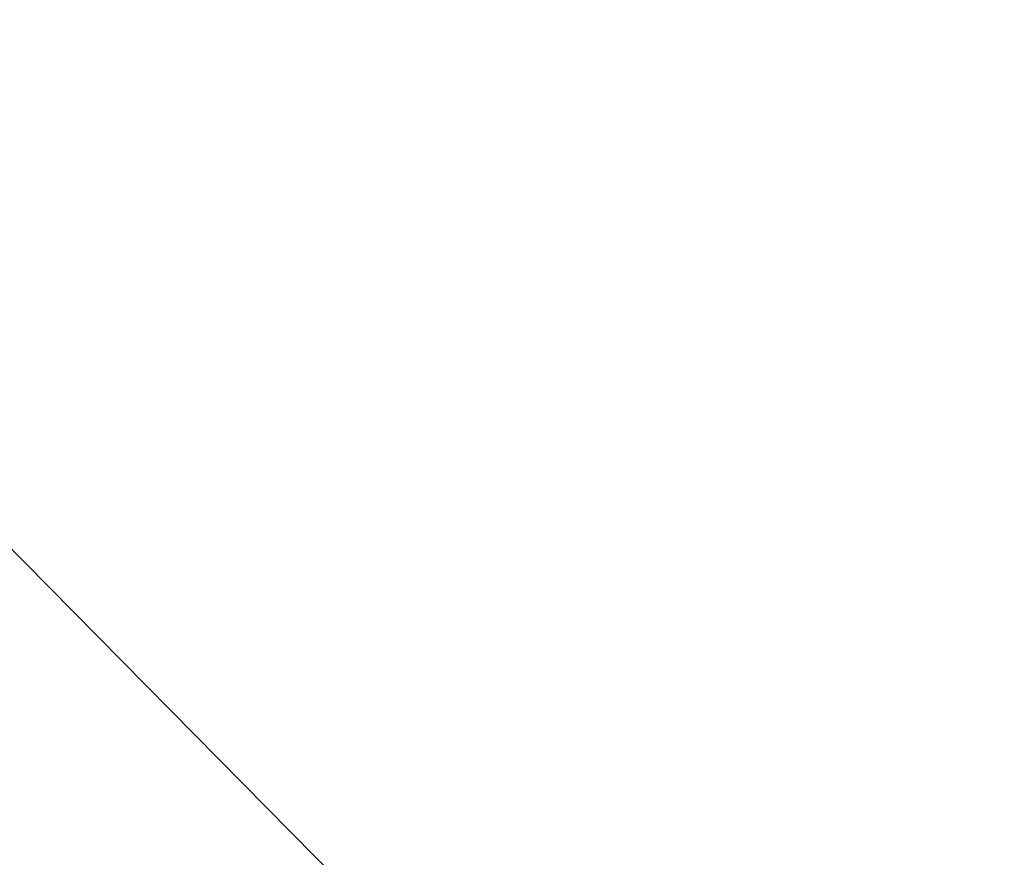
# Paper-space layout '_Trimétrica' of a CAD drawing. Header units: millimetres. Extents: x -779 to 107, y -976 to -84.
# Tile 16 of 197: x -494 to -477, y -687 to -673. Entities that reach past the tile are written whole.
import ezdxf

# ---------------------------------------------------------------- set-up
doc = ezdxf.new("R2010")
doc.units = ezdxf.units.MM

psp = doc.layouts.new('_Trimétrica')

# ---------------------------------------------------------------- linework, layer by layer
at = {"color": 7, "linetype": 'Continuous', "lineweight": 25, "flags": 128}
psp.add_lwpolyline([(-508.451, -665.849), (-501.765, -673.377), (-494.878, -680.73), (-487.797, -687.899), (-480.532, -694.876), (-473.091, -701.652), (-465.484, -708.219), (-457.719, -714.568), (-449.807, -720.692), (-441.756, -726.584), (-433.576, -732.236), (-425.278, -737.642), (-416.872, -742.794), (-408.368, -747.687)], dxfattribs=at)
at = {"color": 7, "linetype": 'Continuous', "lineweight": 25}
for points, knots in [([(-485.154, -349.157), (-484.478, -348.657), (-482.076, -346.879), (-477.737, -344.077), (-472.152, -340.754), (-466.372, -337.701), (-460.421, -334.901), (-454.304, -332.364), (-448.031, -330.092), (-441.61, -328.087), (-435.048, -326.352), (-428.356, -324.888), (-421.542, -323.698), (-414.615, -322.782), (-407.583, -322.141), (-400.457, -321.777), (-393.244, -321.69), (-385.955, -321.879), (-378.599, -322.344), (-371.186, -323.086), (-363.725, -324.102), (-356.225, -325.393), (-348.698, -326.955), (-341.152, -328.789), (-333.598, -330.89), (-326.046, -333.257), (-318.507, -335.887), (-310.989, -338.776), (-303.503, -341.92), (-296.06, -345.317), (-288.669, -348.96), (-281.341, -352.847), (-274.085, -356.97), (-266.912, -361.326), (-259.831, -365.908), (-252.851, -370.711), (-245.983, -375.727), (-239.235, -380.95), (-232.617, -386.374), (-226.138, -391.99), (-219.807, -397.791), (-213.632, -403.77), (-207.621, -409.918), (-201.783, -416.227), (-196.127, -422.688), (-190.658, -429.293), (-185.386, -436.032), (-180.316, -442.897), (-175.456, -449.877), (-170.812, -456.964), (-166.39, -464.148), (-162.197, -471.418), (-158.237, -478.765), (-154.517, -486.179), (-151.04, -493.65), (-147.811, -501.167), (-144.834, -508.721), (-142.114, -516.301), (-139.653, -523.897), (-137.455, -531.498), (-135.522, -539.094), (-133.857, -546.676), (-132.461, -554.232), (-131.335, -561.754), (-130.483, -569.23), (-129.903, -576.652), (-129.596, -584.009), (-129.564, -591.291), (-129.805, -598.491), (-130.319, -605.597), (-131.106, -612.602), (-132.164, -619.496), (-133.492, -626.27), (-135.089, -632.917), (-136.952, -639.427), (-139.08, -645.792), (-141.47, -652.004), (-144.12, -658.055), (-147.028, -663.937), (-150.185, -669.645), (-153.606, -675.156), (-156.516, -679.478), (-158.369, -681.886), (-158.915, -682.595)], [0, 0, 0, 0, 0.004978, 0.017693, 0.030397, 0.04309, 0.055768, 0.068432, 0.08108, 0.093711, 0.106327, 0.118926, 0.131511, 0.144081, 0.156639, 0.169184, 0.181719, 0.194244, 0.206762, 0.219271, 0.231775, 0.244274, 0.256768, 0.269259, 0.281747, 0.294233, 0.306717, 0.3192, 0.331682, 0.344164, 0.356646, 0.369128, 0.381609, 0.394091, 0.406573, 0.419056, 0.431539, 0.444022, 0.456505, 0.468989, 0.481473, 0.493956, 0.50644, 0.518923, 0.531407, 0.54389, 0.556372, 0.568854, 0.581335, 0.593815, 0.606295, 0.618774, 0.631252, 0.64373, 0.656206, 0.668683, 0.681159, 0.693634, 0.70611, 0.718586, 0.731063, 0.743541, 0.756021, 0.768504, 0.780989, 0.793478, 0.805973, 0.818473, 0.83098, 0.843495, 0.85602, 0.868555, 0.881102, 0.893662, 0.906236, 0.918826, 0.931432, 0.944054, 0.956693, 0.969348, 0.98202, 0.994706, 1, 1, 1, 1]), ([(-492.495, -575.348), (-491.865, -576.578), (-490.053, -580.115), (-486.872, -585.899), (-482.88, -592.664), (-478.656, -599.328), (-474.209, -605.883), (-469.545, -612.317), (-464.672, -618.622), (-459.598, -624.786), (-454.331, -630.802), (-448.878, -636.659), (-443.249, -642.348), (-437.451, -647.861), (-431.494, -653.189), (-425.388, -658.324), (-419.14, -663.257), (-412.762, -667.982), (-406.263, -672.49), (-399.652, -676.774), (-392.94, -680.828), (-386.137, -684.644), (-379.254, -688.218), (-372.302, -691.543), (-365.29, -694.613), (-358.231, -697.424), (-351.134, -699.97), (-344.011, -702.248), (-336.874, -704.254), (-329.733, -705.983), (-322.6, -707.434), (-315.486, -708.603), (-308.403, -709.488), (-301.361, -710.087), (-294.374, -710.4), (-287.451, -710.425), (-280.604, -710.163), (-273.845, -709.614), (-267.185, -708.779), (-260.634, -707.659), (-254.204, -706.257), (-247.905, -704.575), (-241.747, -702.616), (-235.739, -700.384), (-229.893, -697.883), (-224.216, -695.118), (-218.722, -692.088), (-213.639, -688.977), (-210.484, -686.755), (-209.024, -685.726)], [0, 0, 0, 0, 0.011524, 0.033139, 0.054754, 0.076368, 0.097982, 0.119595, 0.141208, 0.162821, 0.184434, 0.206047, 0.22766, 0.249274, 0.270889, 0.292505, 0.314122, 0.33574, 0.35736, 0.378981, 0.400604, 0.422228, 0.443854, 0.465481, 0.48711, 0.508738, 0.530366, 0.551993, 0.573617, 0.595238, 0.616854, 0.638464, 0.660065, 0.681656, 0.703234, 0.724797, 0.746343, 0.76787, 0.789374, 0.810854, 0.832308, 0.853734, 0.875131, 0.896498, 0.917835, 0.939143, 0.960423, 0.981678, 1, 1, 1, 1])]:
    psp.add_open_spline(points, degree=3, knots=knots, dxfattribs=at)

doc.saveas('drawing.dxf')
